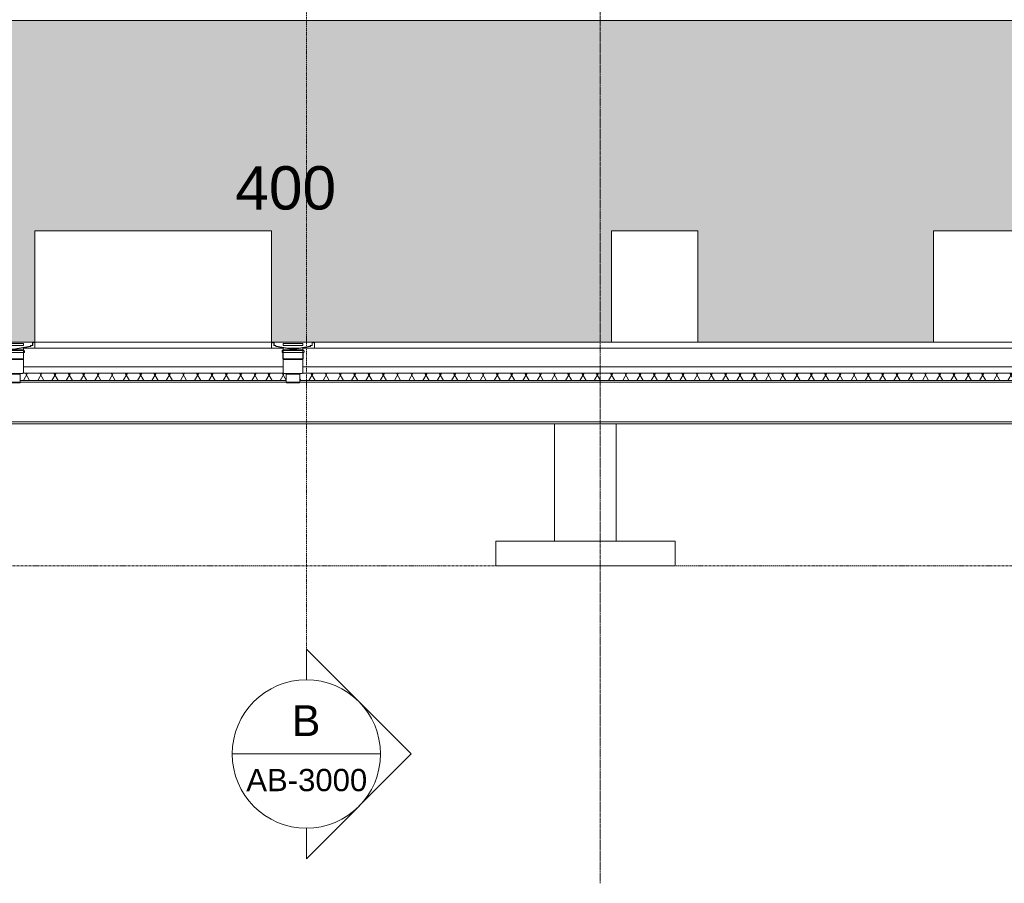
# Model space of a CAD drawing. Header units: millimetres. Extents: x 37681 to 219932, y -4585 to 8657.
# Tile 50 of 53: x 196856 to 204824, y -4376 to 2608. Entities that reach past the tile are written whole.
import ezdxf

# ---------------------------------------------------------------- set-up
doc = ezdxf.new("R2010")
doc.units = ezdxf.units.MM
for name, pattern in [('ARC Grid Line', [22.225, 12.7, -3.175, 3.175, -3.175]), ('ARC Level Line', [32, 6, -5, 16, -5]), ('ARC Section Line', [17, 10, -3, 0, -1, 0, -3])]:
    doc.linetypes.add(name, pattern=pattern)
for name, color, linetype, lineweight in [('A--A23__Vloeren', 8, 'Continuous', 15), ('A--AR9__AlgVoorz', 1, 'Continuous', 9), ('A--L$01A__Algemeen', 7, 'Continuous', 9), ('A--L$07A__Stramien', 1, 'Continuous', 13), ('A--L22__Binnenwanden', 2, 'Continuous', 9), ('A--L23__Vloeren', 3, 'Continuous', 9), ('A--L28__Hoofddraagconstructies', 3, 'Continuous', 9), ('A--L45__Plafondafwerkingen', 1, 'Continuous', 9), ('A--L74__VasteSanitaireVoorz', 1, 'Continuous', 9), ('A--L82__LosseGebruikersInvent', 1, 'Continuous', 9), ('A--LR9__AlgVoorz', 7, 'Continuous', 9), ('A--TR9__AlgVoorz', 1, 'Continuous', 13)]:
    doc.layers.add(name, color=color, linetype=linetype, lineweight=lineweight)
doc.styles.add('Arial', font='arial.ttf', dxfattribs={"height": 180})
doc.styles.add('Arial_1', font='arial.ttf', dxfattribs={"height": 350})
doc.styles.add('Arial_2', font='arial.ttf', dxfattribs={"height": 250})

# ---------------------------------------------------------------- blocks, each defined once
blk = doc.blocks.new('28_SF_precast concrete beam - 350x500-1791081-D')
at = {"layer": 'A--L28__Hoofddraagconstructies'}
for p, q in [((37878, -325), (35725.4, -325)), ((52258.3, -325), (37987.9, -325)), ((22334.3, -645), (52258.3, -645)), ((40048.8, -660), (34548.8, -660)), ((46048.8, -660), (40548.8, -660))]:
    blk.add_line(p, q, dxfattribs=at)
blk = doc.blocks.new('73_FU_Keukentop - Type 1-2249611-D')
at = {"layer": 'A--L82__LosseGebruikersInvent'}
for p, q in [((35844.2, 900), (37759.2, 900)), ((35844.2, 0), (35844.2, 900)), ((37759.2, 900), (37759.2, 0)), ((37759.2, 0), (35844.2, 0))]:
    blk.add_line(p, q, dxfattribs=at)
blk = doc.blocks.new('73_FU_Keukentop - Type 1-2249826-D')
at = {"layer": 'A--L82__LosseGebruikersInvent'}
for p, q in [((43114.2, 900), (44914.2, 900)), ((43114.2, 0), (43114.2, 900)), ((44914.2, 900), (44914.2, 0)), ((44914.2, 0), (43114.2, 0))]:
    blk.add_line(p, q, dxfattribs=at)
blk = doc.blocks.new('52_PF_FB_Gutter_rectangle - End Outlet - 1430mm_W_ x 300mm_L_ x 60mm_H_ x 160mm_Dia_ 2-2250497-D')
at = {"layer": 'A--L74__VasteSanitaireVoorz'}
for p, q in [((35500.7, 0.1), (35496.7, 0.1)), ((35512.7, 0.1), (35500.7, 0.1)), ((35828.2, 0.1), (35512.7, 0.1)), ((35670.5, 0), (35516.7, 0)), ((35516.7, 0), (35670.5, 0)), ((35670.5, 0), (35820.5, 0)), ((35840.2, 0.1), (35828.2, 0.1)), ((35844.2, 0.1), (35840.2, 0.1)), ((35496.7, -3.9), (35496.7, -11.9)), ((35496.7, -11.9), (35498.7, -11.9)), ((35498.7, -11.9), (35498.7, -3.9)), ((35500.7, -1.9), (35512.7, -1.9)), ((35514.7, -3.9), (35514.7, -23.9)), ((35516.7, -23.9), (35516.7, -3.9)), ((35527.7, -25.9), (35518.7, -25.9)), ((35518.7, -27.9), (35527.7, -27.9)), ((35529.7, -29.9), (35529.7, -31.8)), ((35529.7, -31.8), (35529.7, -29.9)), ((35531.7, -31.8), (35531.7, -29.9)), ((35531.7, -29.9), (35531.7, -31.8)), ((35533.1, -35.7), (35670.1, -59.9)), ((35670.1, -57.9), (35533.4, -33.8)), ((35581.8, -71.6), (35581.8, -80.6)), ((35588.8, -62.6), (35588.8, -66.6)), ((35752.2, -62.6), (35588.8, -62.6)), ((35590.5, -9.9), (35590.5, -27.9)), ((35590.5, -9.9), (35670.5, -9.9)), ((35670.5, -27.9), (35590.5, -27.9)), ((35590.5, -45.9), (35590.5, -134.4)), ((35670.9, -57.9), (35670.1, -57.9)), ((35670.1, -59.9), (35670.9, -59.9)), ((35670.1, -59.9), (35670.5, -59.9)), ((35670.5, -9.9), (35750.5, -9.9)), ((35750.5, -27.9), (35670.5, -27.9)), ((35670.5, -59.9), (35670.9, -59.9)), ((35807.6, -33.8), (35670.9, -57.9)), ((35670.9, -59.9), (35807.9, -35.7)), ((35750.5, -27.9), (35750.5, -9.9)), ((35750.5, -134.4), (35750.5, -45.9)), ((35752.2, -66.6), (35752.2, -62.6)), ((35759.1, -80.6), (35759.1, -71.6)), ((35809.2, -29.9), (35809.2, -31.8)), ((35809.2, -31.8), (35809.2, -29.9)), ((35811.2, -31.8), (35811.2, -29.9)), ((35811.2, -29.9), (35811.2, -31.8)), ((35822.2, -25.9), (35813.2, -25.9)), ((35813.2, -27.9), (35822.2, -27.9)), ((35824.2, -3.9), (35824.2, -23.9)), ((35826.2, -23.9), (35826.2, -3.9)), ((35828.2, -1.9), (35840.2, -1.9)), ((35842.2, -3.9), (35842.2, -11.9)), ((35842.2, -11.9), (35844.2, -11.9)), ((35844.2, -11.9), (35844.2, -3.9)), ((35588.8, -85.6), (35588.8, -134.8)), ((35588.8, -134.8), (35590.5, -141.1)), ((35588.8, -134.8), (35752.2, -134.8)), ((35590.5, -134.4), (35592.5, -139.9)), ((35590.5, -141.1), (35590.5, -242.6)), ((35750.5, -141.1), (35590.5, -141.1)), ((35748.5, -139.9), (35750.5, -134.4)), ((35750.5, -141.1), (35752.2, -134.8)), ((35750.5, -242.6), (35750.5, -141.1)), ((35752.2, -134.8), (35752.2, -85.6)), ((35615.5, -253.9), (35615.5, -258.9)), ((35615.5, -258.9), (35615.5, -324.9)), ((35615.5, -258.9), (35725.5, -258.9)), ((35615.5, -258.9), (35725.5, -258.9)), ((35725.5, -258.9), (35725.5, -253.9)), ((35725.5, -324.9), (35725.5, -258.9)), ((35615.5, -324.9), (35617.3, -329.9)), ((35725.5, -324.9), (35615.5, -324.9)), ((35723.7, -329.9), (35617.3, -329.9)), ((35723.7, -329.9), (35725.5, -324.9))]:
    blk.add_line(p, q, dxfattribs=at)
at = {"layer": 'A--L74__VasteSanitaireVoorz', "flags": 128}
for points in [[(35581.8, -71.6), (35581.9, -71.5), (35581.9, -71.4), (35581.9, -71.2), (35581.9, -71.1), (35581.9, -71), (35581.9, -70.9), (35582, -70.8), (35582, -70.7), (35582, -70.5), (35582.1, -70.4), (35582.1, -70.3), (35582.2, -70.2), (35582.2, -70.1), (35582.3, -70), (35582.4, -69.9), (35582.4, -69.8), (35582.5, -69.7), (35582.6, -69.6), (35582.7, -69.5), (35582.8, -69.4), (35582.8, -69.4), (35582.9, -69.3), (35583, -69.2), (35583.1, -69.1), (35583.2, -69.1), (35583.3, -69), (35583.4, -69), (35583.5, -68.9), (35583.7, -68.8), (35583.8, -68.8), (35583.9, -68.8), (35584, -68.7), (35584.1, -68.7), (35584.2, -68.7), (35584.3, -68.6), (35584.5, -68.6), (35584.6, -68.6), (35584.7, -68.6), (35584.8, -68.6), (35584.8, -68.6)], [(35584.8, -68.6), (35584.9, -68.6), (35585.1, -68.6), (35585.5, -68.6), (35585.9, -68.6), (35586.6, -68.6), (35587.3, -68.6), (35588.2, -68.6), (35589.2, -68.6), (35590.3, -68.6)], [(35756.1, -68.6), (35756.1, -68.6), (35755.9, -68.6), (35755.5, -68.6), (35755.1, -68.6), (35754.4, -68.6), (35753.7, -68.6), (35752.8, -68.6), (35751.8, -68.6), (35750.7, -68.6), (35749.4, -68.6), (35748, -68.6), (35746.5, -68.6), (35744.8, -68.6), (35743.1, -68.6), (35741.2, -68.6), (35739.2, -68.6), (35737.1, -68.6), (35734.9, -68.6), (35732.6, -68.6), (35730.2, -68.6), (35727.7, -68.6), (35725.1, -68.6), (35722.4, -68.6), (35719.6, -68.6), (35716.8, -68.6), (35713.9, -68.6), (35710.9, -68.6), (35707.8, -68.6), (35704.7, -68.6), (35701.5, -68.6), (35698.3, -68.6), (35695.1, -68.6), (35691.8, -68.6), (35688.4, -68.6), (35685.1, -68.6), (35681.7, -68.6), (35678.3, -68.6), (35674.8, -68.6), (35671.4, -68.6), (35668, -68.6), (35664.6, -68.6), (35661.2, -68.6), (35657.8, -68.6), (35654.4, -68.6), (35651, -68.6), (35647.7, -68.6), (35644.4, -68.6), (35641.2, -68.6), (35638, -68.6), (35634.9, -68.6), (35631.8, -68.6), (35628.7, -68.6), (35625.8, -68.6), (35622.9, -68.6), (35620.1, -68.6), (35617.4, -68.6), (35614.7, -68.6), (35612.2, -68.6), (35609.7, -68.6), (35607.3, -68.6), (35605.1, -68.6), (35602.9, -68.6), (35600.9, -68.6), (35598.9, -68.6), (35597.1, -68.6), (35595.4, -68.6), (35593.8, -68.6), (35592.3, -68.6), (35591, -68.6), (35589.8, -68.6), (35588.7, -68.6), (35587.8, -68.6), (35586.9, -68.6), (35586.3, -68.6), (35585.7, -68.6), (35585.3, -68.6), (35585, -68.6), (35584.9, -68.6), (35584.8, -68.6)], [(35586.8, -68.6), (35586.9, -68.6), (35587, -68.6), (35587, -68.6), (35587.1, -68.6), (35587.2, -68.6), (35587.3, -68.5), (35587.4, -68.5), (35587.4, -68.5), (35587.5, -68.5), (35587.6, -68.4), (35587.6, -68.4), (35587.7, -68.4), (35587.8, -68.3), (35587.9, -68.3), (35587.9, -68.3), (35588, -68.2), (35588.1, -68.2), (35588.1, -68.1), (35588.2, -68), (35588.2, -68), (35588.3, -67.9), (35588.3, -67.9), (35588.4, -67.8), (35588.4, -67.7), (35588.5, -67.7), (35588.5, -67.6), (35588.6, -67.5), (35588.6, -67.5), (35588.6, -67.4), (35588.7, -67.3), (35588.7, -67.2), (35588.7, -67.2), (35588.7, -67.1), (35588.8, -67), (35588.8, -66.9), (35588.8, -66.9), (35588.8, -66.8), (35588.8, -66.7), (35588.8, -66.6), (35588.8, -66.6)], [(35751.2, -68.6), (35752.3, -68.6), (35753.2, -68.6), (35754.1, -68.6), (35754.7, -68.6), (35755.3, -68.6), (35755.7, -68.6), (35756, -68.6), (35756.1, -68.6), (35756.1, -68.6)], [(35752.2, -66.6), (35752.2, -66.7), (35752.2, -66.8), (35752.2, -66.8), (35752.2, -66.9), (35752.2, -67), (35752.3, -67.1), (35752.3, -67.2), (35752.3, -67.2), (35752.3, -67.3), (35752.4, -67.4), (35752.4, -67.5), (35752.4, -67.5), (35752.5, -67.6), (35752.5, -67.7), (35752.5, -67.7), (35752.6, -67.8), (35752.6, -67.9), (35752.7, -67.9), (35752.7, -68), (35752.8, -68), (35752.9, -68.1), (35752.9, -68.1), (35753, -68.2), (35753.1, -68.2), (35753.1, -68.3), (35753.2, -68.3), (35753.3, -68.4), (35753.3, -68.4), (35753.4, -68.4), (35753.5, -68.5), (35753.5, -68.5), (35753.6, -68.5), (35753.7, -68.5), (35753.8, -68.6), (35753.9, -68.6), (35753.9, -68.6), (35754, -68.6), (35754.1, -68.6), (35754.2, -68.6), (35754.2, -68.6)], [(35756.1, -68.6), (35756.3, -68.6), (35756.4, -68.6), (35756.5, -68.6), (35756.6, -68.6), (35756.7, -68.7), (35756.9, -68.7), (35757, -68.7), (35757.1, -68.8), (35757.2, -68.8), (35757.3, -68.8), (35757.4, -68.9), (35757.5, -68.9), (35757.6, -69), (35757.7, -69.1), (35757.8, -69.1), (35757.9, -69.2), (35758, -69.3), (35758.1, -69.3), (35758.2, -69.4), (35758.3, -69.5), (35758.4, -69.6), (35758.5, -69.7), (35758.5, -69.8), (35758.6, -69.9), (35758.7, -70), (35758.7, -70.1), (35758.8, -70.2), (35758.8, -70.3), (35758.9, -70.4), (35758.9, -70.5), (35759, -70.6), (35759, -70.7), (35759.1, -70.9), (35759.1, -71), (35759.1, -71.1), (35759.1, -71.2), (35759.1, -71.3), (35759.1, -71.4), (35759.1, -71.6), (35759.1, -71.6)], [(35584.8, -83.6), (35584.7, -83.6), (35584.6, -83.6), (35584.5, -83.6), (35584.4, -83.6), (35584.3, -83.5), (35584.1, -83.5), (35584, -83.5), (35583.9, -83.4), (35583.8, -83.4), (35583.7, -83.4), (35583.6, -83.3), (35583.5, -83.3), (35583.4, -83.2), (35583.3, -83.1), (35583.2, -83.1), (35583.1, -83), (35583, -82.9), (35582.9, -82.9), (35582.8, -82.8), (35582.7, -82.7), (35582.6, -82.6), (35582.5, -82.5), (35582.5, -82.4), (35582.4, -82.3), (35582.3, -82.2), (35582.3, -82.1), (35582.2, -82), (35582.1, -81.9), (35582.1, -81.8), (35582.1, -81.7), (35582, -81.6), (35582, -81.5), (35581.9, -81.3), (35581.9, -81.2), (35581.9, -81.1), (35581.9, -81), (35581.9, -80.9), (35581.9, -80.8), (35581.8, -80.6), (35581.8, -80.6)], [(35589.8, -83.6), (35588.7, -83.6), (35587.8, -83.6), (35586.9, -83.6), (35586.3, -83.6), (35585.7, -83.6), (35585.3, -83.6), (35585, -83.6), (35584.9, -83.6), (35584.8, -83.6)], [(35584.8, -83.6), (35584.9, -83.6), (35585.1, -83.6), (35585.5, -83.6), (35585.9, -83.6), (35586.6, -83.6), (35587.3, -83.6), (35588.2, -83.6), (35589.2, -83.6), (35590.3, -83.6), (35591.6, -83.6), (35593, -83.6), (35594.5, -83.6), (35596.2, -83.6), (35597.9, -83.6), (35599.8, -83.6), (35601.8, -83.6), (35603.9, -83.6), (35606.1, -83.6), (35608.4, -83.6), (35610.8, -83.6), (35613.3, -83.6), (35615.9, -83.6), (35618.6, -83.6), (35621.4, -83.6), (35624.2, -83.6), (35627.1, -83.6), (35630.1, -83.6), (35633.2, -83.6), (35636.3, -83.6), (35639.5, -83.6), (35642.7, -83.6), (35645.9, -83.6), (35649.2, -83.6), (35652.6, -83.6), (35655.9, -83.6), (35659.3, -83.6), (35662.7, -83.6), (35666.1, -83.6), (35669.6, -83.6), (35673, -83.6), (35676.4, -83.6), (35679.8, -83.6), (35683.2, -83.6), (35686.6, -83.6), (35690, -83.6), (35693.3, -83.6), (35696.6, -83.6), (35699.8, -83.6), (35703, -83.6), (35706.1, -83.6), (35709.2, -83.6), (35712.3, -83.6), (35715.2, -83.6), (35718.1, -83.6), (35720.9, -83.6), (35723.6, -83.6), (35726.3, -83.6), (35728.8, -83.6), (35731.3, -83.6), (35733.7, -83.6), (35735.9, -83.6), (35738.1, -83.6), (35740.1, -83.6), (35742.1, -83.6), (35743.9, -83.6), (35745.6, -83.6), (35747.2, -83.6), (35748.6, -83.6), (35750, -83.6), (35751.2, -83.6), (35752.3, -83.6), (35753.2, -83.6), (35754.1, -83.6), (35754.7, -83.6), (35755.3, -83.6), (35755.7, -83.6), (35756, -83.6), (35756.1, -83.6), (35756.1, -83.6)], [(35588.8, -85.6), (35588.8, -85.5), (35588.8, -85.4), (35588.8, -85.4), (35588.8, -85.3), (35588.8, -85.2), (35588.7, -85.1), (35588.7, -85), (35588.7, -85), (35588.7, -84.9), (35588.6, -84.8), (35588.6, -84.7), (35588.6, -84.7), (35588.5, -84.6), (35588.5, -84.5), (35588.4, -84.5), (35588.4, -84.4), (35588.4, -84.3), (35588.3, -84.3), (35588.2, -84.2), (35588.2, -84.2), (35588.1, -84.1), (35588.1, -84.1), (35588, -84), (35587.9, -84), (35587.9, -83.9), (35587.8, -83.9), (35587.7, -83.8), (35587.7, -83.8), (35587.6, -83.8), (35587.5, -83.7), (35587.4, -83.7), (35587.4, -83.7), (35587.3, -83.7), (35587.2, -83.6), (35587.1, -83.6), (35587.1, -83.6), (35587, -83.6), (35586.9, -83.6), (35586.8, -83.6), (35586.8, -83.6)], [(35756.1, -83.6), (35756.1, -83.6), (35755.9, -83.6), (35755.5, -83.6), (35755.1, -83.6), (35754.4, -83.6), (35753.7, -83.6), (35752.8, -83.6), (35751.8, -83.6), (35750.7, -83.6)], [(35754.2, -83.6), (35754.1, -83.6), (35754, -83.6), (35754, -83.6), (35753.9, -83.6), (35753.8, -83.6), (35753.7, -83.7), (35753.6, -83.7), (35753.6, -83.7), (35753.5, -83.7), (35753.4, -83.8), (35753.3, -83.8), (35753.3, -83.8), (35753.2, -83.9), (35753.1, -83.9), (35753.1, -83.9), (35753, -84), (35752.9, -84), (35752.9, -84.1), (35752.8, -84.2), (35752.8, -84.2), (35752.7, -84.3), (35752.7, -84.3), (35752.6, -84.4), (35752.6, -84.5), (35752.5, -84.5), (35752.5, -84.6), (35752.4, -84.7), (35752.4, -84.7), (35752.4, -84.8), (35752.3, -84.9), (35752.3, -85), (35752.3, -85), (35752.3, -85.1), (35752.2, -85.2), (35752.2, -85.3), (35752.2, -85.3), (35752.2, -85.4), (35752.2, -85.5), (35752.2, -85.6), (35752.2, -85.6)], [(35759.1, -80.6), (35759.1, -80.7), (35759.1, -80.8), (35759.1, -81), (35759.1, -81.1), (35759.1, -81.2), (35759.1, -81.3), (35759, -81.4), (35759, -81.5), (35759, -81.7), (35758.9, -81.8), (35758.9, -81.9), (35758.8, -82), (35758.8, -82.1), (35758.7, -82.2), (35758.6, -82.3), (35758.6, -82.4), (35758.5, -82.5), (35758.4, -82.6), (35758.3, -82.7), (35758.2, -82.8), (35758.1, -82.8), (35758.1, -82.9), (35758, -83), (35757.9, -83.1), (35757.8, -83.1), (35757.7, -83.2), (35757.6, -83.2), (35757.5, -83.3), (35757.3, -83.4), (35757.2, -83.4), (35757.1, -83.4), (35757, -83.5), (35756.9, -83.5), (35756.8, -83.5), (35756.7, -83.6), (35756.5, -83.6), (35756.4, -83.6), (35756.3, -83.6), (35756.2, -83.6), (35756.1, -83.6)], [(35601.7, -253.9), (35601.3, -253.9), (35600.8, -253.9), (35600.4, -253.8), (35599.9, -253.7), (35599.5, -253.7), (35599.1, -253.6), (35598.6, -253.4), (35598.2, -253.3), (35597.8, -253.2), (35597.3, -253), (35596.9, -252.8), (35596.5, -252.6), (35596.1, -252.4), (35595.7, -252.2), (35595.4, -251.9), (35595, -251.7), (35594.7, -251.4), (35594.3, -251.1), (35594, -250.8), (35593.7, -250.5), (35593.3, -250.1), (35593.1, -249.8), (35592.8, -249.5), (35592.5, -249.1), (35592.3, -248.7), (35592, -248.3), (35591.8, -247.9), (35591.6, -247.5), (35591.4, -247.1), (35591.2, -246.7), (35591.1, -246.3), (35590.9, -245.9), (35590.8, -245.4), (35590.7, -245), (35590.6, -244.5), (35590.6, -244.1), (35590.5, -243.7), (35590.5, -243.2), (35590.5, -242.8), (35590.5, -242.6)], [(35606.7, -253.9), (35605.7, -253.9), (35604.8, -253.9), (35604.1, -253.9), (35603.4, -253.9), (35602.9, -253.9), (35602.4, -253.9), (35602.1, -253.9), (35601.9, -253.9), (35601.7, -253.9), (35601.7, -253.9)], [(35601.7, -253.9), (35601.8, -253.9), (35601.9, -253.9), (35602.2, -253.9), (35602.6, -253.9), (35603.1, -253.9), (35603.7, -253.9), (35604.4, -253.9), (35605.2, -253.9), (35606.1, -253.9), (35607.2, -253.9), (35608.3, -253.9), (35609.5, -253.9), (35610.8, -253.9), (35612.2, -253.9), (35613.7, -253.9), (35615.3, -253.9), (35617, -253.9), (35618.8, -253.9), (35620.6, -253.9), (35622.6, -253.9), (35624.6, -253.9), (35626.7, -253.9), (35628.8, -253.9), (35631.1, -253.9), (35633.3, -253.9), (35635.7, -253.9), (35638.1, -253.9), (35640.5, -253.9), (35643, -253.9), (35645.6, -253.9), (35648.2, -253.9), (35650.8, -253.9), (35653.4, -253.9), (35656.1, -253.9), (35658.8, -253.9), (35661.5, -253.9), (35664.3, -253.9), (35667, -253.9), (35669.8, -253.9), (35672.5, -253.9), (35675.3, -253.9), (35678, -253.9), (35680.7, -253.9), (35683.4, -253.9), (35686.1, -253.9), (35688.8, -253.9), (35691.4, -253.9), (35694, -253.9), (35696.6, -253.9), (35699.1, -253.9), (35701.6, -253.9), (35704, -253.9), (35706.4, -253.9), (35708.7, -253.9), (35711, -253.9), (35713.2, -253.9), (35715.3, -253.9), (35717.3, -253.9), (35719.3, -253.9), (35721.2, -253.9), (35723, -253.9), (35724.8, -253.9), (35726.4, -253.9), (35728, -253.9), (35729.4, -253.9), (35730.8, -253.9), (35732.1, -253.9), (35733.2, -253.9), (35734.3, -253.9), (35735.3, -253.9), (35736.2, -253.9), (35736.9, -253.9), (35737.6, -253.9), (35738.1, -253.9), (35738.6, -253.9), (35738.9, -253.9), (35739.1, -253.9), (35739.3, -253.9), (35739.3, -253.9)], [(35739.3, -253.9), (35739.2, -253.9), (35739.1, -253.9), (35738.8, -253.9), (35738.4, -253.9), (35737.9, -253.9), (35737.3, -253.9), (35736.6, -253.9), (35735.8, -253.9), (35734.9, -253.9)], [(35750.5, -242.6), (35750.5, -243.1), (35750.5, -243.5), (35750.4, -244), (35750.4, -244.4), (35750.3, -244.9), (35750.2, -245.3), (35750.1, -245.7), (35749.9, -246.2), (35749.8, -246.6), (35749.6, -247), (35749.4, -247.4), (35749.2, -247.8), (35749, -248.2), (35748.8, -248.6), (35748.6, -249), (35748.3, -249.4), (35748, -249.7), (35747.7, -250.1), (35747.4, -250.4), (35747.1, -250.7), (35746.8, -251), (35746.4, -251.3), (35746.1, -251.6), (35745.7, -251.9), (35745.3, -252.1), (35745, -252.3), (35744.6, -252.6), (35744.2, -252.8), (35743.8, -253), (35743.3, -253.1), (35742.9, -253.3), (35742.5, -253.4), (35742.1, -253.5), (35741.6, -253.6), (35741.2, -253.7), (35740.7, -253.8), (35740.3, -253.8), (35739.8, -253.9), (35739.4, -253.9), (35739.3, -253.9)]]:
    blk.add_lwpolyline(points, dxfattribs=at)
at = {"layer": 'A--L74__VasteSanitaireVoorz'}
for centre, radius, start, end in [((35500.7, -3.9), 4, 90, 180), ((35500.7, -3.9), 4, 90, 180), ((35512.7, -3.9), 4, 360, 90), ((35512.7, -3.9), 4, 360, 90), ((35828.2, -3.9), 4, 90, 180), ((35828.2, -3.9), 4, 90, 180), ((35840.2, -3.9), 4, 0, 90), ((35840.2, -3.9), 4, 0, 90), ((35500.7, -3.9), 2, 90, 180), ((35500.7, -3.9), 2, 90, 180), ((35512.7, -3.9), 2, 0, 90), ((35512.7, -3.9), 2, 0, 90), ((35518.7, -23.9), 4, 180, 270), ((35518.7, -23.9), 4, 180, 270), ((35518.7, -23.9), 2, 180, 270), ((35518.7, -23.9), 2, 180, 270), ((35527.7, -29.9), 4, 360, 90), ((35527.7, -29.9), 4, 0, 90), ((35527.7, -29.9), 2, 0, 90), ((35527.7, -29.9), 2, 0, 90), ((35533.7, -31.8), 4, 180, 260), ((35533.7, -31.8), 4, 180, 260), ((35533.7, -31.8), 2, 180, 260), ((35533.7, -31.8), 2, 180, 260), ((35807.2, -31.8), 2, 280, 0), ((35807.2, -31.8), 2, 280, 360), ((35807.2, -31.8), 4, 280, 360), ((35807.2, -31.8), 4, 280, 360), ((35813.2, -29.9), 4, 90, 180), ((35813.2, -29.9), 4, 90, 180), ((35813.2, -29.9), 2, 90, 180), ((35813.2, -29.9), 2, 90, 180), ((35822.2, -23.9), 2, 270, 0), ((35822.2, -23.9), 4, 270, 360), ((35822.2, -23.9), 4, 270, 360), ((35822.2, -23.9), 2, 270, 360), ((35828.2, -3.9), 2, 90, 180), ((35828.2, -3.9), 2, 90, 180), ((35840.2, -3.9), 2, 0, 90), ((35840.2, -3.9), 2, 0, 90)]:
    blk.add_arc(centre, radius, start, end, dxfattribs=at)
blk = doc.blocks.new('52_PF_FB_Gutter_rectangle - End Outlet - 1430mm_W_ x 300mm_L_ x 60mm_H_ x 160mm_Dia_ 2-V10-D')
at = {"layer": 'A--L74__VasteSanitaireVoorz'}
for p, q in [((37763.2, 0.1), (37759.2, 0.1)), ((37775.2, 0.1), (37763.2, 0.1)), ((38090.7, 0.1), (37775.2, 0.1)), ((37933, 0), (37779.2, 0)), ((37779.2, 0), (37933, 0)), ((37933, 0), (38083, 0)), ((38102.7, 0.1), (38090.7, 0.1)), ((38106.7, 0.1), (38102.7, 0.1)), ((38106.7, 0), (38106.7, 0.1)), ((37759.2, -3.9), (37759.2, -11.9)), ((37759.2, -11.9), (37761.2, -11.9)), ((37761.2, -11.9), (37761.2, -3.9)), ((37763.2, -1.9), (37775.2, -1.9)), ((37777.2, -3.9), (37777.2, -23.9)), ((37779.2, -23.9), (37779.2, -3.9)), ((37790.2, -25.9), (37781.2, -25.9)), ((37781.2, -27.9), (37790.2, -27.9)), ((37792.2, -29.9), (37792.2, -31.8)), ((37792.2, -31.8), (37792.2, -29.9)), ((37794.2, -31.8), (37794.2, -29.9)), ((37794.2, -29.9), (37794.2, -31.8)), ((37795.6, -35.7), (37932.6, -59.9)), ((37932.6, -57.9), (37795.9, -33.8)), ((37844.3, -71.6), (37844.3, -80.6)), ((37851.3, -62.6), (37851.3, -66.6)), ((38014.7, -62.6), (37851.3, -62.6)), ((37853, -9.9), (37853, -27.9)), ((37853, -9.9), (37933, -9.9)), ((37933, -27.9), (37853, -27.9)), ((37853, -45.9), (37853, -134.4)), ((37933.4, -57.9), (37932.6, -57.9)), ((37932.6, -59.9), (37933.4, -59.9)), ((37932.6, -59.9), (37933, -59.9)), ((37933, -9.9), (38013, -9.9)), ((38013, -27.9), (37933, -27.9)), ((37933, -59.9), (37933.4, -59.9)), ((38070.1, -33.8), (37933.4, -57.9)), ((37933.4, -59.9), (38070.4, -35.7)), ((38013, -27.9), (38013, -9.9)), ((38013, -134.4), (38013, -45.9)), ((38014.7, -66.6), (38014.7, -62.6)), ((38021.6, -80.6), (38021.6, -71.6)), ((38071.7, -29.9), (38071.7, -31.8)), ((38071.7, -31.8), (38071.7, -29.9)), ((38073.7, -31.8), (38073.7, -29.9)), ((38073.7, -29.9), (38073.7, -31.8)), ((38084.7, -25.9), (38075.7, -25.9)), ((38075.7, -27.9), (38084.7, -27.9)), ((38086.7, -3.9), (38086.7, -23.9)), ((38088.7, -23.9), (38088.7, -3.9)), ((38090.7, -1.9), (38102.7, -1.9)), ((38104.7, -3.9), (38104.7, -11.9)), ((38104.7, -11.9), (38106.7, -11.9)), ((38106.7, -11.9), (38106.7, -3.9)), ((37851.3, -85.6), (37851.3, -134.8)), ((37851.3, -134.8), (37853, -141.1)), ((37851.3, -134.8), (38014.7, -134.8)), ((37853, -134.4), (37855, -139.9)), ((37853, -141.1), (37853, -242.6)), ((38013, -141.1), (37853, -141.1)), ((38011, -139.9), (38013, -134.4)), ((38013, -141.1), (38014.7, -134.8)), ((38013, -242.6), (38013, -141.1)), ((38014.7, -134.8), (38014.7, -85.6)), ((37878, -253.9), (37878, -258.9)), ((37878, -258.9), (37878, -324.9)), ((37878, -258.9), (37988, -258.9)), ((37878, -258.9), (37988, -258.9)), ((37988, -258.9), (37988, -253.9)), ((37988, -324.9), (37988, -258.9)), ((37878, -324.9), (37879.8, -329.9)), ((37988, -324.9), (37878, -324.9)), ((37986.2, -329.9), (37879.8, -329.9)), ((37986.2, -329.9), (37988, -324.9))]:
    blk.add_line(p, q, dxfattribs=at)
at = {"layer": 'A--L74__VasteSanitaireVoorz', "flags": 128}
for points in [[(37844.3, -71.6), (37844.4, -71.5), (37844.4, -71.4), (37844.4, -71.2), (37844.4, -71.1), (37844.4, -71), (37844.4, -70.9), (37844.5, -70.8), (37844.5, -70.7), (37844.5, -70.5), (37844.6, -70.4), (37844.6, -70.3), (37844.7, -70.2), (37844.7, -70.1), (37844.8, -70), (37844.9, -69.9), (37844.9, -69.8), (37845, -69.7), (37845.1, -69.6), (37845.2, -69.5), (37845.3, -69.4), (37845.3, -69.4), (37845.4, -69.3), (37845.5, -69.2), (37845.6, -69.1), (37845.7, -69.1), (37845.8, -69), (37845.9, -69), (37846, -68.9), (37846.2, -68.8), (37846.3, -68.8), (37846.4, -68.8), (37846.5, -68.7), (37846.6, -68.7), (37846.7, -68.7), (37846.8, -68.6), (37847, -68.6), (37847.1, -68.6), (37847.2, -68.6), (37847.3, -68.6), (37847.3, -68.6)], [(37847.3, -68.6), (37847.4, -68.6), (37847.6, -68.6), (37848, -68.6), (37848.4, -68.6), (37849.1, -68.6), (37849.8, -68.6), (37850.7, -68.6), (37851.7, -68.6), (37852.8, -68.6)], [(38018.6, -68.6), (38018.6, -68.6), (38018.4, -68.6), (38018, -68.6), (38017.6, -68.6), (38016.9, -68.6), (38016.2, -68.6), (38015.3, -68.6), (38014.3, -68.6), (38013.2, -68.6), (38011.9, -68.6), (38010.5, -68.6), (38009, -68.6), (38007.3, -68.6), (38005.6, -68.6), (38003.7, -68.6), (38001.7, -68.6), (37999.6, -68.6), (37997.4, -68.6), (37995.1, -68.6), (37992.7, -68.6), (37990.2, -68.6), (37987.6, -68.6), (37984.9, -68.6), (37982.1, -68.6), (37979.3, -68.6), (37976.4, -68.6), (37973.4, -68.6), (37970.3, -68.6), (37967.2, -68.6), (37964, -68.6), (37960.8, -68.6), (37957.6, -68.6), (37954.3, -68.6), (37950.9, -68.6), (37947.6, -68.6), (37944.2, -68.6), (37940.8, -68.6), (37937.3, -68.6), (37933.9, -68.6), (37930.5, -68.6), (37927.1, -68.6), (37923.7, -68.6), (37920.3, -68.6), (37916.9, -68.6), (37913.5, -68.6), (37910.2, -68.6), (37906.9, -68.6), (37903.7, -68.6), (37900.5, -68.6), (37897.4, -68.6), (37894.3, -68.6), (37891.2, -68.6), (37888.3, -68.6), (37885.4, -68.6), (37882.6, -68.6), (37879.9, -68.6), (37877.2, -68.6), (37874.7, -68.6), (37872.2, -68.6), (37869.8, -68.6), (37867.6, -68.6), (37865.4, -68.6), (37863.4, -68.6), (37861.4, -68.6), (37859.6, -68.6), (37857.9, -68.6), (37856.3, -68.6), (37854.8, -68.6), (37853.5, -68.6), (37852.3, -68.6), (37851.2, -68.6), (37850.3, -68.6), (37849.4, -68.6), (37848.8, -68.6), (37848.2, -68.6), (37847.8, -68.6), (37847.5, -68.6), (37847.4, -68.6), (37847.3, -68.6)], [(37849.3, -68.6), (37849.4, -68.6), (37849.5, -68.6), (37849.5, -68.6), (37849.6, -68.6), (37849.7, -68.6), (37849.8, -68.5), (37849.9, -68.5), (37849.9, -68.5), (37850, -68.5), (37850.1, -68.4), (37850.1, -68.4), (37850.2, -68.4), (37850.3, -68.3), (37850.4, -68.3), (37850.4, -68.3), (37850.5, -68.2), (37850.6, -68.2), (37850.6, -68.1), (37850.7, -68), (37850.7, -68), (37850.8, -67.9), (37850.8, -67.9), (37850.9, -67.8), (37850.9, -67.7), (37851, -67.7), (37851, -67.6), (37851.1, -67.5), (37851.1, -67.5), (37851.1, -67.4), (37851.2, -67.3), (37851.2, -67.2), (37851.2, -67.2), (37851.2, -67.1), (37851.3, -67), (37851.3, -66.9), (37851.3, -66.9), (37851.3, -66.8), (37851.3, -66.7), (37851.3, -66.6), (37851.3, -66.6)], [(38013.7, -68.6), (38014.8, -68.6), (38015.7, -68.6), (38016.6, -68.6), (38017.2, -68.6), (38017.8, -68.6), (38018.2, -68.6), (38018.5, -68.6), (38018.6, -68.6), (38018.6, -68.6)], [(38014.7, -66.6), (38014.7, -66.7), (38014.7, -66.8), (38014.7, -66.8), (38014.7, -66.9), (38014.7, -67), (38014.8, -67.1), (38014.8, -67.2), (38014.8, -67.2), (38014.8, -67.3), (38014.9, -67.4), (38014.9, -67.5), (38014.9, -67.5), (38015, -67.6), (38015, -67.7), (38015, -67.7), (38015.1, -67.8), (38015.1, -67.9), (38015.2, -67.9), (38015.2, -68), (38015.3, -68), (38015.4, -68.1), (38015.4, -68.1), (38015.5, -68.2), (38015.6, -68.2), (38015.6, -68.3), (38015.7, -68.3), (38015.8, -68.4), (38015.8, -68.4), (38015.9, -68.4), (38016, -68.5), (38016, -68.5), (38016.1, -68.5), (38016.2, -68.5), (38016.3, -68.6), (38016.4, -68.6), (38016.4, -68.6), (38016.5, -68.6), (38016.6, -68.6), (38016.7, -68.6), (38016.7, -68.6)], [(38018.6, -68.6), (38018.8, -68.6), (38018.9, -68.6), (38019, -68.6), (38019.1, -68.6), (38019.2, -68.7), (38019.4, -68.7), (38019.5, -68.7), (38019.6, -68.8), (38019.7, -68.8), (38019.8, -68.8), (38019.9, -68.9), (38020, -68.9), (38020.1, -69), (38020.2, -69.1), (38020.3, -69.1), (38020.4, -69.2), (38020.5, -69.3), (38020.6, -69.3), (38020.7, -69.4), (38020.8, -69.5), (38020.9, -69.6), (38021, -69.7), (38021, -69.8), (38021.1, -69.9), (38021.2, -70), (38021.2, -70.1), (38021.3, -70.2), (38021.3, -70.3), (38021.4, -70.4), (38021.4, -70.5), (38021.5, -70.6), (38021.5, -70.7), (38021.6, -70.9), (38021.6, -71), (38021.6, -71.1), (38021.6, -71.2), (38021.6, -71.3), (38021.6, -71.4), (38021.6, -71.6), (38021.6, -71.6)], [(37847.3, -83.6), (37847.2, -83.6), (37847.1, -83.6), (37847, -83.6), (37846.9, -83.6), (37846.8, -83.5), (37846.6, -83.5), (37846.5, -83.5), (37846.4, -83.4), (37846.3, -83.4), (37846.2, -83.4), (37846.1, -83.3), (37846, -83.3), (37845.9, -83.2), (37845.8, -83.1), (37845.7, -83.1), (37845.6, -83), (37845.5, -82.9), (37845.4, -82.9), (37845.3, -82.8), (37845.2, -82.7), (37845.1, -82.6), (37845, -82.5), (37845, -82.4), (37844.9, -82.3), (37844.8, -82.2), (37844.8, -82.1), (37844.7, -82), (37844.6, -81.9), (37844.6, -81.8), (37844.6, -81.7), (37844.5, -81.6), (37844.5, -81.5), (37844.4, -81.3), (37844.4, -81.2), (37844.4, -81.1), (37844.4, -81), (37844.4, -80.9), (37844.4, -80.8), (37844.3, -80.6), (37844.3, -80.6)], [(37852.3, -83.6), (37851.2, -83.6), (37850.3, -83.6), (37849.4, -83.6), (37848.8, -83.6), (37848.2, -83.6), (37847.8, -83.6), (37847.5, -83.6), (37847.4, -83.6), (37847.3, -83.6)], [(37847.3, -83.6), (37847.4, -83.6), (37847.6, -83.6), (37848, -83.6), (37848.4, -83.6), (37849.1, -83.6), (37849.8, -83.6), (37850.7, -83.6), (37851.7, -83.6), (37852.8, -83.6), (37854.1, -83.6), (37855.5, -83.6), (37857, -83.6), (37858.7, -83.6), (37860.4, -83.6), (37862.3, -83.6), (37864.3, -83.6), (37866.4, -83.6), (37868.6, -83.6), (37870.9, -83.6), (37873.3, -83.6), (37875.8, -83.6), (37878.4, -83.6), (37881.1, -83.6), (37883.9, -83.6), (37886.7, -83.6), (37889.6, -83.6), (37892.6, -83.6), (37895.7, -83.6), (37898.8, -83.6), (37902, -83.6), (37905.2, -83.6), (37908.4, -83.6), (37911.7, -83.6), (37915.1, -83.6), (37918.4, -83.6), (37921.8, -83.6), (37925.2, -83.6), (37928.6, -83.6), (37932.1, -83.6), (37935.5, -83.6), (37938.9, -83.6), (37942.3, -83.6), (37945.7, -83.6), (37949.1, -83.6), (37952.5, -83.6), (37955.8, -83.6), (37959.1, -83.6), (37962.3, -83.6), (37965.5, -83.6), (37968.6, -83.6), (37971.7, -83.6), (37974.8, -83.6), (37977.7, -83.6), (37980.6, -83.6), (37983.4, -83.6), (37986.1, -83.6), (37988.8, -83.6), (37991.3, -83.6), (37993.8, -83.6), (37996.2, -83.6), (37998.4, -83.6), (38000.6, -83.6), (38002.6, -83.6), (38004.6, -83.6), (38006.4, -83.6), (38008.1, -83.6), (38009.7, -83.6), (38011.1, -83.6), (38012.5, -83.6), (38013.7, -83.6), (38014.8, -83.6), (38015.7, -83.6), (38016.6, -83.6), (38017.2, -83.6), (38017.8, -83.6), (38018.2, -83.6), (38018.5, -83.6), (38018.6, -83.6), (38018.6, -83.6)], [(37851.3, -85.6), (37851.3, -85.5), (37851.3, -85.4), (37851.3, -85.4), (37851.3, -85.3), (37851.3, -85.2), (37851.2, -85.1), (37851.2, -85), (37851.2, -85), (37851.2, -84.9), (37851.1, -84.8), (37851.1, -84.7), (37851.1, -84.7), (37851, -84.6), (37851, -84.5), (37850.9, -84.5), (37850.9, -84.4), (37850.9, -84.3), (37850.8, -84.3), (37850.7, -84.2), (37850.7, -84.2), (37850.6, -84.1), (37850.6, -84.1), (37850.5, -84), (37850.4, -84), (37850.4, -83.9), (37850.3, -83.9), (37850.2, -83.8), (37850.2, -83.8), (37850.1, -83.8), (37850, -83.7), (37849.9, -83.7), (37849.9, -83.7), (37849.8, -83.7), (37849.7, -83.6), (37849.6, -83.6), (37849.6, -83.6), (37849.5, -83.6), (37849.4, -83.6), (37849.3, -83.6), (37849.3, -83.6)], [(38018.6, -83.6), (38018.6, -83.6), (38018.4, -83.6), (38018, -83.6), (38017.6, -83.6), (38016.9, -83.6), (38016.2, -83.6), (38015.3, -83.6), (38014.3, -83.6), (38013.2, -83.6)], [(38016.7, -83.6), (38016.6, -83.6), (38016.5, -83.6), (38016.5, -83.6), (38016.4, -83.6), (38016.3, -83.6), (38016.2, -83.7), (38016.1, -83.7), (38016.1, -83.7), (38016, -83.7), (38015.9, -83.8), (38015.8, -83.8), (38015.8, -83.8), (38015.7, -83.9), (38015.6, -83.9), (38015.6, -83.9), (38015.5, -84), (38015.4, -84), (38015.4, -84.1), (38015.3, -84.2), (38015.3, -84.2), (38015.2, -84.3), (38015.2, -84.3), (38015.1, -84.4), (38015.1, -84.5), (38015, -84.5), (38015, -84.6), (38014.9, -84.7), (38014.9, -84.7), (38014.9, -84.8), (38014.8, -84.9), (38014.8, -85), (38014.8, -85), (38014.8, -85.1), (38014.7, -85.2), (38014.7, -85.3), (38014.7, -85.3), (38014.7, -85.4), (38014.7, -85.5), (38014.7, -85.6), (38014.7, -85.6)], [(38021.6, -80.6), (38021.6, -80.7), (38021.6, -80.8), (38021.6, -81), (38021.6, -81.1), (38021.6, -81.2), (38021.6, -81.3), (38021.5, -81.4), (38021.5, -81.5), (38021.5, -81.7), (38021.4, -81.8), (38021.4, -81.9), (38021.3, -82), (38021.3, -82.1), (38021.2, -82.2), (38021.1, -82.3), (38021.1, -82.4), (38021, -82.5), (38020.9, -82.6), (38020.8, -82.7), (38020.7, -82.8), (38020.6, -82.8), (38020.6, -82.9), (38020.5, -83), (38020.4, -83.1), (38020.3, -83.1), (38020.2, -83.2), (38020.1, -83.2), (38020, -83.3), (38019.8, -83.4), (38019.7, -83.4), (38019.6, -83.4), (38019.5, -83.5), (38019.4, -83.5), (38019.3, -83.5), (38019.2, -83.6), (38019, -83.6), (38018.9, -83.6), (38018.8, -83.6), (38018.7, -83.6), (38018.6, -83.6)], [(37864.2, -253.9), (37863.8, -253.9), (37863.3, -253.9), (37862.9, -253.8), (37862.4, -253.7), (37862, -253.7), (37861.6, -253.6), (37861.1, -253.4), (37860.7, -253.3), (37860.3, -253.2), (37859.8, -253), (37859.4, -252.8), (37859, -252.6), (37858.6, -252.4), (37858.2, -252.2), (37857.9, -251.9), (37857.5, -251.7), (37857.2, -251.4), (37856.8, -251.1), (37856.5, -250.8), (37856.2, -250.5), (37855.8, -250.1), (37855.6, -249.8), (37855.3, -249.5), (37855, -249.1), (37854.8, -248.7), (37854.5, -248.3), (37854.3, -247.9), (37854.1, -247.5), (37853.9, -247.1), (37853.7, -246.7), (37853.6, -246.3), (37853.4, -245.9), (37853.3, -245.4), (37853.2, -245), (37853.1, -244.5), (37853.1, -244.1), (37853, -243.7), (37853, -243.2), (37853, -242.8), (37853, -242.6)], [(37869.2, -253.9), (37868.2, -253.9), (37867.3, -253.9), (37866.6, -253.9), (37865.9, -253.9), (37865.4, -253.9), (37864.9, -253.9), (37864.6, -253.9), (37864.4, -253.9), (37864.2, -253.9), (37864.2, -253.9)], [(37864.2, -253.9), (37864.3, -253.9), (37864.4, -253.9), (37864.7, -253.9), (37865.1, -253.9), (37865.6, -253.9), (37866.2, -253.9), (37866.9, -253.9), (37867.7, -253.9), (37868.6, -253.9), (37869.7, -253.9), (37870.8, -253.9), (37872, -253.9), (37873.3, -253.9), (37874.7, -253.9), (37876.2, -253.9), (37877.8, -253.9), (37879.5, -253.9), (37881.3, -253.9), (37883.1, -253.9), (37885.1, -253.9), (37887.1, -253.9), (37889.2, -253.9), (37891.3, -253.9), (37893.6, -253.9), (37895.8, -253.9), (37898.2, -253.9), (37900.6, -253.9), (37903, -253.9), (37905.5, -253.9), (37908.1, -253.9), (37910.7, -253.9), (37913.3, -253.9), (37915.9, -253.9), (37918.6, -253.9), (37921.3, -253.9), (37924, -253.9), (37926.8, -253.9), (37929.5, -253.9), (37932.3, -253.9), (37935, -253.9), (37937.8, -253.9)], [(37937.8, -253.9), (37940.5, -253.9), (37943.2, -253.9), (37945.9, -253.9), (37948.6, -253.9), (37951.3, -253.9), (37953.9, -253.9), (37956.5, -253.9), (37959.1, -253.9), (37961.6, -253.9), (37964.1, -253.9), (37966.5, -253.9), (37968.9, -253.9), (37971.2, -253.9), (37973.5, -253.9), (37975.7, -253.9), (37977.8, -253.9), (37979.8, -253.9), (37981.8, -253.9), (37983.7, -253.9), (37985.5, -253.9), (37987.3, -253.9), (37988.9, -253.9), (37990.5, -253.9), (37991.9, -253.9), (37993.3, -253.9), (37994.6, -253.9), (37995.7, -253.9), (37996.8, -253.9), (37997.8, -253.9), (37998.7, -253.9), (37999.4, -253.9), (38000.1, -253.9), (38000.6, -253.9), (38001.1, -253.9), (38001.4, -253.9), (38001.6, -253.9), (38001.8, -253.9), (38001.8, -253.9)], [(38001.8, -253.9), (38001.7, -253.9), (38001.6, -253.9), (38001.3, -253.9), (38000.9, -253.9), (38000.4, -253.9), (37999.8, -253.9), (37999.1, -253.9), (37998.3, -253.9), (37997.4, -253.9)], [(38013, -242.6), (38013, -243.1), (38013, -243.5), (38012.9, -244), (38012.9, -244.4), (38012.8, -244.9), (38012.7, -245.3), (38012.6, -245.7), (38012.4, -246.2), (38012.3, -246.6), (38012.1, -247), (38011.9, -247.4), (38011.7, -247.8), (38011.5, -248.2), (38011.3, -248.6), (38011.1, -249), (38010.8, -249.4), (38010.5, -249.7), (38010.2, -250.1), (38009.9, -250.4), (38009.6, -250.7), (38009.3, -251), (38008.9, -251.3), (38008.6, -251.6), (38008.2, -251.9), (38007.8, -252.1), (38007.5, -252.3), (38007.1, -252.6), (38006.7, -252.8), (38006.3, -253), (38005.8, -253.1), (38005.4, -253.3), (38005, -253.4), (38004.6, -253.5), (38004.1, -253.6), (38003.7, -253.7), (38003.2, -253.8), (38002.8, -253.8), (38002.3, -253.9), (38001.9, -253.9), (38001.8, -253.9)]]:
    blk.add_lwpolyline(points, dxfattribs=at)
at = {"layer": 'A--L74__VasteSanitaireVoorz'}
for centre, radius, start, end in [((37763.2, -3.9), 4, 90, 180), ((37763.2, -3.9), 4, 90, 180), ((37775.2, -3.9), 4, 360, 90), ((37775.2, -3.9), 4, 360, 90), ((38090.7, -3.9), 4, 90, 180), ((38090.7, -3.9), 4, 90, 180), ((38102.7, -3.9), 4, 0, 90), ((38102.7, -3.9), 4, 0, 90), ((37763.2, -3.9), 2, 90, 180), ((37763.2, -3.9), 2, 90, 180), ((37775.2, -3.9), 2, 0, 90), ((37775.2, -3.9), 2, 0, 90), ((37781.2, -23.9), 4, 180, 270), ((37781.2, -23.9), 4, 180, 270), ((37781.2, -23.9), 2, 180, 270), ((37781.2, -23.9), 2, 180, 270), ((37790.2, -29.9), 4, 360, 90), ((37790.2, -29.9), 4, 0, 90), ((37790.2, -29.9), 2, 0, 90), ((37790.2, -29.9), 2, 0, 90), ((37796.2, -31.8), 4, 180, 260), ((37796.2, -31.8), 4, 180, 260), ((37796.2, -31.8), 2, 180, 260), ((37796.2, -31.8), 2, 180, 260), ((38069.7, -31.8), 2, 280, 0), ((38069.7, -31.8), 2, 280, 360), ((38069.7, -31.8), 4, 280, 360), ((38069.7, -31.8), 4, 280, 360), ((38075.7, -29.9), 4, 90, 180), ((38075.7, -29.9), 4, 90, 180), ((38075.7, -29.9), 2, 90, 180), ((38075.7, -29.9), 2, 90, 180), ((38084.7, -23.9), 2, 270, 0), ((38084.7, -23.9), 4, 270, 360), ((38084.7, -23.9), 4, 270, 360), ((38084.7, -23.9), 2, 270, 360), ((38090.7, -3.9), 2, 90, 180), ((38090.7, -3.9), 2, 90, 180), ((38102.7, -3.9), 2, 0, 90), ((38102.7, -3.9), 2, 0, 90)]:
    blk.add_arc(centre, radius, start, end, dxfattribs=at)
blk = doc.blocks.new('52_PF_FB_Gutter channel - 500mm_W_ x 600mm_L_ x 60mm_H_ x 160mm_Dia_ 2-2066675-D')
at = {"layer": 'A--L74__VasteSanitaireVoorz'}
for p, q in [((42517.3, 0.1), (43114.2, 0.1)), ((43114.2, 0.1), (42517.3, 0.1))]:
    blk.add_line(p, q, dxfattribs=at)
blk = doc.blocks.new('52_PF_FB_Gutter channel - 500mm_W_ x 600mm_L_ x 60mm_H_ x 160mm_Dia_ 2-V11-D')
at = {"layer": 'A--L74__VasteSanitaireVoorz'}
for p, q in [((41917.3, 0.1), (42517.3, 0.1)), ((42517.3, 0.1), (41917.3, 0.1))]:
    blk.add_line(p, q, dxfattribs=at)
blk = doc.blocks.new('Section - Default-5518-D')
at = {"layer": 'A--L$01A__Algemeen', "lineweight": 13}
for p, q in [((38888.9, 7338.4), (38040.4, 8187)), ((38040.4, 7938.4), (38040.4, 8187)), ((38888.9, 7338.4), (38040.4, 6489.9)), ((38040.4, 6738.4), (38040.4, 6489.9))]:
    blk.add_line(p, q, dxfattribs=at)
for start, end in [(90, 270), (270, 90)]:
    blk.add_arc((38040.4, 7338.4), 600, start, end, dxfattribs=at)

msp = doc.modelspace()

# ---------------------------------------------------------------- hatches: boundary and pattern name
at = {"layer": 'A--A23__Vloeren', "lineweight": 9}
h = msp.add_hatch(dxfattribs=at)
h.set_pattern_fill('FP_33', color=256, angle=150, style=0, pattern_type=2)
h.set_pattern_definition([(60, (198527.54, 2133.56), (-86.60254, 50), []), (120, (198527.54, 2133.56), (-86.60254, -50), [])])
h.paths.add_polyline_path([(183372.3, -310), (185316.6, -310), (185316.6, -250), (183372.3, -250)])
h.paths.add_polyline_path([(212916.7, -310), (213498.3, -310), (213498.3, -250), (199144.6, -250.7), (199134.2, -253.9), (199123.1, -253.9), (199123.1, -310), (212584.3, -310)])
h.paths.add_polyline_path([(185476.6, -310), (189453.8, -310), (189453.8, -250), (185476.6, -250)])
h.paths.add_polyline_path([(189613.8, -310), (196750.6, -310), (196749.5, -253.9), (196736.8, -253.9), (196725.1, -250), (189613.8, -250)])
h.paths.add_polyline_path([(198929.1, -310), (199013.1, -310), (199012, -253.9), (198999.3, -253.9), (198987.6, -250), (196882.1, -250.7), (196871.7, -253.9), (196860.6, -253.9), (196860.6, -310), (198785.3, -310)])
at = {"layer": 'A--AR9__AlgVoorz'}
h = msp.add_hatch(color=7, dxfattribs=at)
h.paths.add_polyline_path([(191985, 895.1), (191984.2, 895.1), (191984.2, 893)])
h.paths.add_polyline_path([(196485.5, 0), (196979.3, 0.1), (196979.3, 900), (198894.3, 900), (198894.3, 0.1), (201644.3, 0), (201644.3, 900), (202344.3, 900), (202344.3, 0), (204249.3, 0.1), (204249.3, 900), (206049.3, 900), (206049.3, 0.1), (208249.3, 0), (208249.3, 900), (211588.3, 900), (211588.3, 0), (213388.3, 0), (213388.3, 2600), (191609.3, 2600), (191609.3, 976.5), (191646.8, 975.4), (191646.8, 960), (191661.1, 960), (191684.8, 1054.5), (191688.2, 1062.9), (191692, 1069.5), (191688.2, 1071.6), (191695, 1094.2), (191782.8, 1091.5), (191782.8, 1089.7), (191797.4, 1089.7), (191789.4, 1088.1), (191782.8, 1086.9), (191737.9, 1086.9), (191729.1, 1055.2), (191725.5, 1055.8), (191726.6, 1052.6), (191792.8, 1034.4), (191793, 1033.7), (191797.1, 1034.1), (191806.7, 1030.9), (191807.6, 1028.5), (191809.4, 1029.6), (191809.4, 1027.4), (191805.2, 1021.9), (191805.3, 1018.6), (191786, 1015.1), (191784.3, 1017.5), (191781.9, 1017.5), (191720.6, 1022.5), (191706.8, 960), (191980.3, 959.7), (191981.6, 957.9), (191984.4, 957.4), (191985.5, 953.3), (191988.3, 950.1), (191987.5, 915), (191985, 895.1), (191981.1, 884.8), (191979.8, 883.5), (191979.2, 881), (191964.2, 872), (191960.4, 872), (191952.3, 870.1), (191948.2, 853.4), (191946.3, 842.5), (191937.1, 816), (191845.8, 816), (191843.3, 788.5), (191835.8, 788.5), (191835.8, 688.5), (191850, 688.5), (191850, 538.5), (191768.7, 538.5), (191768.7, 590.1), (191622, 589.3), (191619.8, 585.5), (191617.5, 583.6), (191613.6, 583.3), (191611.8, 581.8), (191609.3, 581.4), (191609.3, 0), (193444.3, 0), (193444.3, 900), (194344.3, 900), (194344.3, 0), (196303.2, 0)])
h.paths.add_polyline_path([(191768.7, 643.1), (191769.7, 688.5), (191782.8, 688.5), (191782.8, 788.5), (191774.3, 788.5), (191772.9, 816), (191609.3, 816), (191609.3, 651.8), (191613.6, 649.9), (191614.1, 649.5), (191618.1, 649.1), (191620.5, 646.7), (191622.5, 643.1), (191742.1, 643.1)])
h.paths.add_polyline_path([(191947.9, 870.1), (191946.8, 871.2), (191946.8, 870.1), (191947.6, 870.1)])
h.paths.add_polyline_path([(191646.8, 875), (191646.8, 875), (191609.3, 875)])
h.paths.add_polyline_path([(191972.5, 958.8), (191969.1, 959.4), (191970.7, 958.9)])
h.paths.add_polyline_path([(191793.2, 1025.5), (191790.9, 1027.4), (191791.4, 1025.9), (191793, 1025.5)])
h.paths.add_polyline_path([(191809.4, 1026), (191810.7, 1030.5), (191812.1, 1030.2), (191809.6, 1026.2)])

# ---------------------------------------------------------------- linework, layer by layer
at = {"layer": 'A--L$01A__Algemeen', "linetype": 'ARC Section Line', "lineweight": 13}
msp.add_line((199175.5, 6738.4), (199175.5, -2730.6), dxfattribs=at)
at = {"layer": 'A--L$01A__Algemeen', "linetype": 'ARC Level Line', "lineweight": 13}
for p, q in [((179047.6, 2600), (219742.7, 2600)), ((179047.6, 0), (219742.7, 0)), ((219742.7, -1810), (179047.6, -1810))]:
    msp.add_line(p, q, dxfattribs=at)
at = {"layer": 'A--L$01A__Algemeen', "lineweight": 13}
msp.add_line((198575.5, -3330.6), (199775.5, -3330.6), dxfattribs=at)
at = {"layer": 'A--L$07A__Stramien', "linetype": 'ARC Grid Line'}
msp.add_line((201552.3, -4376.2), (201552.3, 7956.9), dxfattribs=at)
at = {"layer": 'A--L22__Binnenwanden'}
for p, q in [((201683.8, -660), (201183.8, -660)), ((201183.8, -660), (201183.8, -1610)), ((201683.8, -1610), (201683.8, -660)), ((200708.8, -1810), (200708.8, -1610)), ((202158.8, -1610), (200708.8, -1610)), ((202158.8, -1610), (202158.8, -1810)), ((202158.8, -1810), (200708.8, -1810))]:
    msp.add_line(p, q, dxfattribs=at)
at = {"layer": 'A--L23__Vloeren', "lineweight": 15}
for p, q in [((196979.3, 0), (196979.3, -3.9)), ((198894.3, -3.9), (198894.3, 0)), ((204249.3, 0), (199241.8, 0)), ((199241.8, 0), (199241.8, -3.9)), ((198988.8, -50), (196884.9, -50)), ((196979.3, -11.9), (196979.3, -50)), ((198894.3, -50), (198894.3, -11.9)), ((199113.3, -50), (199022.9, -50)), ((213388.3, -50), (199147.4, -50)), ((199241.8, -11.9), (199241.8, -50)), ((198988, -200), (196885.6, -200)), ((217183.9, -200), (199148.1, -200)), ((196860.6, -310), (199013.1, -310)), ((198991.1, -250), (196882.5, -250)), ((199123.1, -310), (217183.9, -310)), ((217183.9, -250), (199145, -250))]:
    msp.add_line(p, q, dxfattribs=at)
at = {"layer": 'A--L45__Plafondafwerkingen', "lineweight": 15}
msp.add_line((191609.3, 2600), (213388.3, 2600), dxfattribs=at)
at = {"layer": 'A--L82__LosseGebruikersInvent'}
for p, q in [((201644.3, 900), (202344.3, 900)), ((201644.3, 0), (201644.3, 900)), ((202344.3, 900), (202344.3, 0))]:
    msp.add_line(p, q, dxfattribs=at)
at = {"layer": 'A--LR9__AlgVoorz', "flags": 128}
msp.add_lwpolyline([(193609.3, 0), (197259.3, 0), (201061.3, 0), (201214.3, 0), (209930.3, 0), (209933.3, 0), (210083.3, 0), (213388.3, 0), (191609.3, 0), (191481.8, 0), (191609.3, 0), (191610.9, 0)], close=True, dxfattribs=at)

# ---------------------------------------------------------------- block references
at = {"layer": 'A--L$01A__Algemeen', "lineweight": 13, "extrusion": (0, 0, -1), "rotation": 180}
msp.add_blockref('Section - Default-5518-D', (-161135.1, 4007.8), dxfattribs=at)
at = {"layer": 'A--L28__Hoofddraagconstructies'}
msp.add_blockref('28_SF_precast concrete beam - 350x500-1791081-D', (161135.1, 0), dxfattribs=at)
at = {"layer": 'A--L74__VasteSanitaireVoorz'}
for name in ['52_PF_FB_Gutter_rectangle - End Outlet - 1430mm_W_ x 300mm_L_ x 60mm_H_ x 160mm_Dia_ 2-2250497-D', '52_PF_FB_Gutter_rectangle - End Outlet - 1430mm_W_ x 300mm_L_ x 60mm_H_ x 160mm_Dia_ 2-V10-D', '52_PF_FB_Gutter channel - 500mm_W_ x 600mm_L_ x 60mm_H_ x 160mm_Dia_ 2-V11-D', '52_PF_FB_Gutter channel - 500mm_W_ x 600mm_L_ x 60mm_H_ x 160mm_Dia_ 2-2066675-D']:
    msp.add_blockref(name, (161135.1, 0), dxfattribs=at)
at = {"layer": 'A--L82__LosseGebruikersInvent'}
for name in ['73_FU_Keukentop - Type 1-2249611-D', '73_FU_Keukentop - Type 1-2249826-D']:
    msp.add_blockref(name, (161135.1, 0), dxfattribs=at)

# ---------------------------------------------------------------- texts
at = {"layer": 'A--L$01A__Algemeen', "lineweight": 13, "attachment_point": 1}
for s, insert, char_height, width, style in [('B', (199056.4, -2936.1), 250, 280.591, 'Arial_2'), ('AB-3000', (198689.4, -3451.4), 180, 1170.464, 'Arial')]:
    msp.add_mtext(s, dxfattribs=dict(at, insert=insert, char_height=char_height, width=width, style=style))
at = {"layer": 'A--TR9__AlgVoorz', "insert": (198600.4, 1422.6), "char_height": 350, "width": 1010.126, "attachment_point": 1, "style": 'Arial_1'}
msp.add_mtext('400', dxfattribs=at)

doc.saveas('drawing.dxf')
